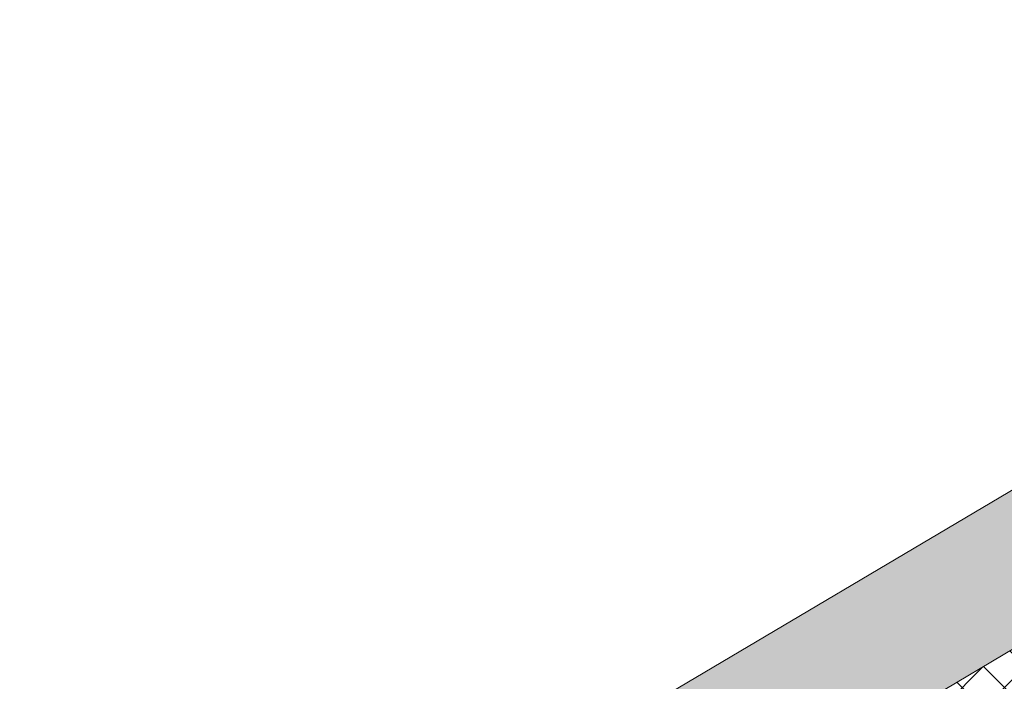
# Model space of a CAD drawing. Header units: millimetres. Extents: x -36631 to 27388, y -24993 to 6945.
# Tile 179 of 256: x 2489 to 3479, y -10219 to -9554. Entities that reach past the tile are written whole.
import ezdxf

# ---------------------------------------------------------------- set-up
doc = ezdxf.new("R2010")
doc.units = ezdxf.units.MM
doc.header["$MEASUREMENT"] = 0
doc.linetypes.add('Wipeout_Contour', pattern=[1000, 0, -1000])
doc.layers.add('12_FAÇ_Façana', color=7, linetype='Continuous')
doc.layers.add('Nuevo_08_E_Envans secs', color=7, linetype='Continuous')
doc.layers.add('12_FAÇ_Façana_Pluma_Nº__102', color=7, linetype='Continuous', lineweight=5, true_color=0xcccccc)
doc.layers.add('12_FAÇ_Façana_Pluma_Nº__174', color=7, linetype='Continuous', lineweight=13, true_color=0xe4ad2c)
doc.layers.add('12_FAÇ_Façana_Pluma_Nº__7', color=7, linetype='Continuous', lineweight=5)

# ---------------------------------------------------------------- blocks, each defined once
blk = doc.blocks.new('Elem Sección_95_1')
at = {"layer": '12_FAÇ_Façana_Pluma_Nº__102', "linetype": 'Continuous', "lineweight": 0, "true_color": 0xe5e5e5}
blk.add_hatch(color=254, dxfattribs=at).paths.add_polyline_path([(4284.89, -9553.71), (2489.31, -10617.06), (2533.01, -10665.95), (2537.3, -10663.41), (2568.51, -10698.33), (2564.22, -10700.87), (2582.94, -10721.83), (4378.52, -9658.48)])
at = {"layer": '12_FAÇ_Façana_Pluma_Nº__174', "linetype": 'Continuous', "lineweight": 13, "true_color": 0xe4ad2c}
h = blk.add_hatch(dxfattribs=at)
h.set_pattern_fill('SATE_Aislamiento_0001', color=42, style=0, pattern_type=2)
h.set_pattern_definition([(45, (0, 0), (-21.2132, 21.2132), []), (135, (0, 0), (21.2132, 21.2132), [])])
h.paths.add_polyline_path([(2582.94, -10721.83), (2645.36, -10791.68), (4440.94, -9728.33), (4378.52, -9658.48)])
at = {"layer": '12_FAÇ_Façana_Pluma_Nº__7', "color": 7, "linetype": 'Continuous', "lineweight": 5}
for p, q in [((4284.89, -9553.71), (2489.31, -10617.06)), ((4378.52, -9658.48), (2582.94, -10721.83))]:
    blk.add_line(p, q, dxfattribs=at)
blk = doc.blocks.new('Elem Sección_319_1')
at = {"color": 254, "linetype": 'Wipeout_Contour', "lineweight": 0, "ltscale": 43935.170557}
blk.add_wipeout([(2718.32, -10865.97), (2726.43, -10875.05), (4902.02, -9586.66), (4893.9, -9577.58)], dxfattribs=at).dxf.layer = 'Nuevo_08_E_Envans secs'
at = {"color": 254, "linetype": 'Wipeout_Contour', "lineweight": 0, "ltscale": 43988.967131}
blk.add_wipeout([(2730.18, -10879.24), (2733.92, -10883.43), (4909.51, -9595.04), (4905.76, -9590.85)], dxfattribs=at).dxf.layer = 'Nuevo_08_E_Envans secs'

msp = doc.modelspace()

# ---------------------------------------------------------------- block references
at = {"layer": '12_FAÇ_Façana', "lineweight": 0}
msp.add_blockref('Elem Sección_95_1', (0, 0), dxfattribs=at)

# ---------------------------------------------------------------- next in the draw order: block references
at = {"layer": 'Nuevo_08_E_Envans secs', "lineweight": 0}
msp.add_blockref('Elem Sección_319_1', (0, 0), dxfattribs=at)

doc.saveas('drawing.dxf')
